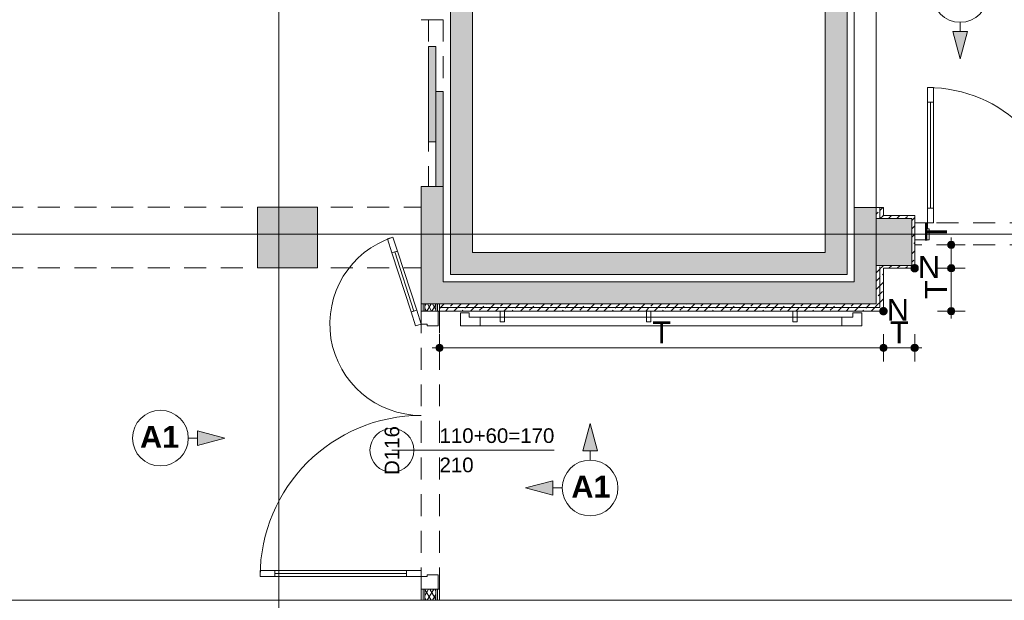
# Paper-space layout 'A-54 WYKOŃCZENIA ŚCIAN - PIĘTRO 9' of a CAD drawing. Header units: millimetres. Extents: x 0 to 420, y 0 to 297.
# Tile 7 of 12: x 175 to 243, y 102 to 142. Entities that reach past the tile are written whole.
import ezdxf
from ezdxf.xclip import XClip

# ---------------------------------------------------------------- set-up
doc = ezdxf.new("R2010")
doc.units = ezdxf.units.MM
doc.header["$MEASUREMENT"] = 0
doc.header["$XCLIPFRAME"] = 0
for name, pattern in [('DASHDOTX2', [1000, 500, -250, 0, -250]), ('Przer. długie kreski', [2.5, 1.5, -1]), ('PRZERYWANA_DU_A', [550, 350, -200])]:
    doc.linetypes.add(name, pattern=pattern)
for name, color, linetype in [('A__OKŁADZINY ŚCIAN', 7, 'Continuous'), ('A_podrys', 7, 'Continuous'), ('A_winda', 7, 'Continuous'), ('A_ściany', 7, 'Continuous'), ('A_ściany proj', 7, 'Continuous'), ('AR P NAROŻNIKI', 7, 'Continuous')]:
    doc.layers.add(name, color=color, linetype=linetype)
for name, color, linetype, lineweight in [('A__OKŁADZINY ŚCIAN_Nr_pióra__1', 7, 'Continuous', 20), ('A_winda_Nr_pióra__1', 7, 'Continuous', 20), ('A_ściany proj_Nr_pióra__1', 7, 'Continuous', 20), ('A_ściany proj_Nr_pióra__2', 8, 'Continuous', 13), ('A_ściany_Nr_pióra__1', 7, 'Continuous', 20), ('AR P NAROŻNIKI_Nr_pióra__1', 7, 'Continuous', 20), ('AR P NAROŻNIKI_Nr_pióra__2', 8, 'Continuous', 13), ('Drzwi Archicad_Nr_pióra__1', 7, 'Continuous', 20), ('Drzwi Archicad_Nr_pióra__3', 252, 'Continuous', 13), ('Znaczniki drzwi Archicada_Nr_pióra__3', 252, 'Continuous', 13)]:
    doc.layers.add(name, color=color, linetype=linetype, lineweight=lineweight)
for name, color, linetype, lineweight, true_color in [('A__OKŁADZINY ŚCIAN_Nr_pióra__7', 7, 'Continuous', 18, 0x171717), ('A_osie_Nr_pióra__16', 7, 'Continuous', 5, 0x0f0f0f), ('A_ściany proj_Nr_pióra__10', 7, 'Continuous', 13, 0x4b4b4b), ('A_ściany proj_Nr_pióra__21', 7, 'Continuous', 5, 0xb0b0b0), ('A_ściany_Nr_pióra__10', 7, 'Continuous', 13, 0x4b4b4b), ('AR ODBOJOPORĘCZ_Nr_pióra__10', 7, 'Continuous', 13, 0x4b4b4b), ('AR P NAROŻNIKI_Nr_pióra__7', 7, 'Continuous', 18, 0x171717), ('Okna Archicada_Nr_pióra__19', 7, 'Continuous', 5, 0x191919)]:
    doc.layers.add(name, color=color, linetype=linetype, lineweight=lineweight, true_color=true_color)
doc.styles.add('STYL_AUTOMATYCZNY_1', font='arial.ttf')
doc.styles.add('STYL_AUTOMATYCZNY_3', font='arial.ttf')
doc.styles.add('STYL_AUTOMATYCZNY_4', font='arial.ttf')
doc.styles.add('STYL_AUTOMATYCZNY_5', font='arial.ttf')
pattern_1 = [(45, (-1582.13095, -281.6928), (-0.57024626, 0.57024626), []), (45, (-1581.5607, -281.6928), (-0.57024626, 0.57024626), [0.40323, -0.20161])]
pattern_2 = [(0, (-1582.1309, -281.6928), (0, 1), [0, -1])]
pattern_3 = [(60, (-1582.13095, -281.6928), (-0.25980762, 0.15), []), (120, (-1582.13095, -281.6928), (0.25980762, 0.15), [])]

# ---------------------------------------------------------------- blocks, each defined once
blk = doc.blocks.new('Rysunek_1_1', base_point=(-1582.131, -281.693))
at = {"layer": 'A__OKŁADZINY ŚCIAN', "linetype": 'Continuous', "lineweight": 0, "true_color": 0x000000}
for points in [[(239.704, 139.366), (240.204, 141.232), (239.204, 141.232)], [(214.43, 114.456), (213.93, 112.59), (214.93, 112.59)], [(189.481, 113.461), (187.615, 113.961), (187.615, 112.961)], [(210.027, 110.053), (211.893, 109.553), (211.893, 110.553)]]:
    blk.add_hatch(color=18, dxfattribs=at).paths.add_polyline_path(points)
at = {"layer": 'A__OKŁADZINY ŚCIAN', "linetype": 'Continuous', "lineweight": 0, "true_color": 0x171717}
for points in [[(238.85, 126.662), (238.869, 126.566), (238.924, 126.485), (239.005, 126.431), (239.1, 126.412), (239.196, 126.431), (239.277, 126.485), (239.331, 126.566), (239.35, 126.662), (239.331, 126.758), (239.277, 126.839), (239.196, 126.893), (239.1, 126.912), (239.005, 126.893), (238.924, 126.839), (238.869, 126.758)], [(238.85, 125.062), (238.869, 124.966), (238.924, 124.885), (239.005, 124.831), (239.1, 124.812), (239.196, 124.831), (239.277, 124.885), (239.331, 124.966), (239.35, 125.062), (239.331, 125.158), (239.277, 125.239), (239.196, 125.293), (239.1, 125.312), (239.005, 125.293), (238.924, 125.239), (238.869, 125.158)], [(238.85, 122.132), (238.869, 122.036), (238.924, 121.955), (239.005, 121.901), (239.1, 121.882), (239.196, 121.901), (239.277, 121.955), (239.331, 122.036), (239.35, 122.132), (239.331, 122.228), (239.277, 122.309), (239.196, 122.363), (239.1, 122.382), (239.005, 122.363), (238.924, 122.309), (238.869, 122.228)], [(203.891, 119.632), (203.91, 119.536), (203.964, 119.455), (204.045, 119.401), (204.141, 119.382), (204.237, 119.401), (204.318, 119.455), (204.372, 119.536), (204.391, 119.632), (204.372, 119.728), (204.318, 119.809), (204.237, 119.863), (204.141, 119.882), (204.045, 119.863), (203.964, 119.809), (203.91, 119.728)], [(234.22, 119.632), (234.239, 119.536), (234.294, 119.455), (234.375, 119.401), (234.47, 119.382), (234.566, 119.401), (234.647, 119.455), (234.701, 119.536), (234.72, 119.632), (234.701, 119.728), (234.647, 119.809), (234.566, 119.863), (234.47, 119.882), (234.375, 119.863), (234.294, 119.809), (234.239, 119.728)], [(236.35, 119.632), (236.369, 119.536), (236.424, 119.455), (236.505, 119.401), (236.6, 119.382), (236.696, 119.401), (236.777, 119.455), (236.831, 119.536), (236.85, 119.632), (236.831, 119.728), (236.777, 119.809), (236.696, 119.863), (236.6, 119.882), (236.505, 119.863), (236.424, 119.809), (236.369, 119.728)]]:
    blk.add_hatch(color=250, dxfattribs=at).paths.add_polyline_path(points)
at = {"layer": 'A_winda', "linetype": 'Continuous', "lineweight": 0, "true_color": 0xfdfdfd}
h = blk.add_hatch(color=7, dxfattribs=at)
h.paths.add_polyline_path([(204.891, 144.132), (204.891, 124.632), (231.98, 124.632), (231.98, 144.132)])
h.paths.add_polyline_path([(230.48, 142.632), (230.48, 126.132), (206.391, 126.132), (206.391, 142.632)], flags=0)
for points in [[(203.391, 140.201), (203.391, 133.701), (203.891, 133.701), (203.891, 140.201)], [(203.891, 137.142), (203.891, 130.642), (204.391, 130.642), (204.391, 137.142)]]:
    blk.add_hatch(color=7, dxfattribs=at).paths.add_polyline_path(points)
at = {"layer": 'A_ściany', "linetype": 'Continuous', "lineweight": 0, "true_color": 0x000000}
for points in [[(202.891, 122.632), (204.391, 124.132), (204.391, 130.642), (202.891, 130.642)], [(195.811, 125.101), (195.811, 129.241), (191.711, 129.241), (191.711, 125.101)], [(232.47, 124.132), (233.97, 122.632), (233.97, 129.212), (233.77, 129.212), (232.47, 129.212)], [(233.97, 128.462), (233.97, 125.262), (236.4, 125.262), (236.4, 128.462)], [(232.47, 124.132), (204.391, 124.132), (202.891, 122.632), (233.97, 122.632)]]:
    blk.add_hatch(color=18, dxfattribs=at).paths.add_polyline_path(points)
at = {"layer": 'A_ściany proj', "linetype": 'Continuous', "lineweight": 0, "true_color": 0x4b4b4b}
h = blk.add_hatch(dxfattribs=at)
h.set_pattern_fill('FP_65_0001', color=251, style=0, pattern_type=2)
h.set_pattern_definition(pattern_1)
h.paths.add_polyline_path([(233.97, 129.212), (233.97, 128.462), (234.22, 128.562), (234.22, 129.212)])
h = blk.add_hatch(dxfattribs=at)
h.set_pattern_fill('FP_65_0001', color=251, style=0, pattern_type=2)
h.set_pattern_definition(pattern_1)
h.paths.add_polyline_path([(234.47, 128.662), (234.47, 129.212), (234.22, 129.212), (234.22, 128.662)])
h = blk.add_hatch(dxfattribs=at)
h.set_pattern_fill('FP_65_0001', color=251, style=0, pattern_type=2)
h.set_pattern_definition(pattern_1)
h.paths.add_polyline_path([(233.97, 128.462), (234.22, 128.462), (234.22, 128.562)])
h = blk.add_hatch(dxfattribs=at)
h.set_pattern_fill('FP_65_0001', color=251, style=0, pattern_type=2)
h.set_pattern_definition(pattern_1)
h.paths.add_polyline_path([(234.47, 128.662), (234.22, 128.562), (234.22, 128.462), (234.47, 128.462)])
h = blk.add_hatch(dxfattribs=at)
h.set_pattern_fill('FP_65_0001', color=251, style=0, pattern_type=2)
h.set_pattern_definition(pattern_1)
h.paths.add_polyline_path([(234.22, 128.562), (234.47, 128.662), (234.22, 128.662)])
h = blk.add_hatch(dxfattribs=at)
h.set_pattern_fill('FP_65_0001', color=251, style=0, pattern_type=2)
h.set_pattern_definition(pattern_1)
h.paths.add_polyline_path([(234.47, 128.462), (236.4, 128.462), (236.6, 128.662), (234.47, 128.662)])
h = blk.add_hatch(dxfattribs=at)
h.set_pattern_fill('FP_65_0001', color=251, style=0, pattern_type=2)
h.set_pattern_definition(pattern_1)
h.paths.add_polyline_path([(236.4, 128.462), (236.4, 125.262), (236.6, 125.062), (236.6, 128.662)])
h = blk.add_hatch(dxfattribs=at)
h.set_pattern_fill('FP_65_0001', color=251, style=0, pattern_type=2)
h.set_pattern_definition(pattern_1)
h.paths.add_polyline_path([(234.22, 125.262), (233.97, 125.262), (234.22, 125.162)])
h = blk.add_hatch(dxfattribs=at)
h.set_pattern_fill('FP_65_0001', color=251, style=0, pattern_type=2)
h.set_pattern_definition(pattern_1)
h.paths.add_polyline_path([(233.97, 125.262), (233.97, 122.632), (234.22, 122.382), (234.22, 125.162)])
h = blk.add_hatch(dxfattribs=at)
h.set_pattern_fill('FP_65_0001', color=251, style=0, pattern_type=2)
h.set_pattern_definition(pattern_1)
h.paths.add_polyline_path([(234.22, 125.262), (234.22, 125.162), (234.47, 125.062), (234.47, 125.262)])
h = blk.add_hatch(dxfattribs=at)
h.set_pattern_fill('FP_65_0001', color=251, style=0, pattern_type=2)
h.set_pattern_definition(pattern_1)
h.paths.add_polyline_path([(234.47, 125.062), (234.22, 125.162), (234.22, 125.062)])
h = blk.add_hatch(dxfattribs=at)
h.set_pattern_fill('FP_65_0001', color=251, style=0, pattern_type=2)
h.set_pattern_definition(pattern_1)
h.paths.add_polyline_path([(234.47, 125.062), (236.6, 125.062), (236.4, 125.262), (234.47, 125.262)])
h = blk.add_hatch(dxfattribs=at)
h.set_pattern_fill('FP_65_0001', color=251, style=0, pattern_type=2)
h.set_pattern_definition(pattern_1)
h.paths.add_polyline_path([(234.22, 125.062), (234.22, 122.382), (234.47, 122.132), (234.47, 125.062)])
at = {"layer": 'A_ściany proj', "linetype": 'Continuous', "lineweight": 13}
h = blk.add_hatch(dxfattribs=at)
h.set_pattern_fill('gypsum_0001', color=8, style=0, pattern_type=2)
h.set_pattern_definition(pattern_2)
h.paths.add_polyline_path([(202.891, 122.632), (202.891, 122.132), (203.016, 122.132), (203.016, 122.632)])
h = blk.add_hatch(dxfattribs=at)
h.set_pattern_fill('gypsum_0001', color=8, style=0, pattern_type=2)
h.set_pattern_definition(pattern_2)
h.paths.add_polyline_path([(203.141, 122.632), (203.016, 122.632), (203.016, 122.132), (203.141, 122.132)])
h = blk.add_hatch(dxfattribs=at)
h.set_pattern_fill('batt_insulation_0001', color=8, style=0, pattern_type=2)
h.set_pattern_definition(pattern_3)
h.paths.add_polyline_path([(203.141, 122.632), (203.141, 122.132), (203.891, 122.132), (203.891, 122.632)])
h = blk.add_hatch(dxfattribs=at)
h.set_pattern_fill('gypsum_0001', color=8, style=0, pattern_type=2)
h.set_pattern_definition(pattern_2)
h.paths.add_polyline_path([(203.891, 122.632), (203.891, 122.132), (204.016, 122.132), (204.016, 122.632)])
h = blk.add_hatch(dxfattribs=at)
h.set_pattern_fill('gypsum_0001', color=8, style=0, pattern_type=2)
h.set_pattern_definition(pattern_2)
h.paths.add_polyline_path([(204.016, 122.632), (204.016, 122.132), (204.141, 122.132), (204.141, 122.632)])
at = {"layer": 'A_ściany proj', "linetype": 'Continuous', "lineweight": 0, "true_color": 0x4b4b4b}
h = blk.add_hatch(dxfattribs=at)
h.set_pattern_fill('FP_65_0001', color=251, style=0, pattern_type=2)
h.set_pattern_definition(pattern_1)
h.paths.add_polyline_path([(233.97, 122.632), (204.141, 122.632), (204.141, 122.382), (234.22, 122.382)])
h = blk.add_hatch(dxfattribs=at)
h.set_pattern_fill('FP_65_0001', color=251, style=0, pattern_type=2)
h.set_pattern_definition(pattern_1)
h.paths.add_polyline_path([(204.141, 122.132), (234.47, 122.132), (234.22, 122.382), (204.141, 122.382)])
at = {"layer": 'A_ściany proj', "linetype": 'Continuous', "lineweight": 13}
h = blk.add_hatch(dxfattribs=at)
h.set_pattern_fill('gypsum_0001', color=8, style=0, pattern_type=2)
h.set_pattern_definition(pattern_2)
h.paths.add_polyline_path([(202.891, 102.381), (203.016, 102.381), (203.016, 103.132), (202.891, 103.132)])
h = blk.add_hatch(dxfattribs=at)
h.set_pattern_fill('gypsum_0001', color=8, style=0, pattern_type=2)
h.set_pattern_definition(pattern_2)
h.paths.add_polyline_path([(203.016, 103.132), (203.016, 102.381), (203.141, 102.381), (203.141, 103.132)])
h = blk.add_hatch(dxfattribs=at)
h.set_pattern_fill('batt_insulation_0001', color=8, style=0, pattern_type=2)
h.set_pattern_definition(pattern_3)
h.paths.add_polyline_path([(203.141, 102.381), (203.891, 102.381), (203.891, 103.132), (203.141, 103.132)])
h = blk.add_hatch(dxfattribs=at)
h.set_pattern_fill('gypsum_0001', color=8, style=0, pattern_type=2)
h.set_pattern_definition(pattern_2)
h.paths.add_polyline_path([(203.891, 102.381), (204.016, 102.381), (204.016, 103.132), (203.891, 103.132)])
h = blk.add_hatch(dxfattribs=at)
h.set_pattern_fill('gypsum_0001', color=8, style=0, pattern_type=2)
h.set_pattern_definition(pattern_2)
h.paths.add_polyline_path([(204.016, 102.381), (204.141, 102.381), (204.141, 103.132), (204.016, 103.132)])
at = {"layer": 'AR P NAROŻNIKI', "linetype": 'Continuous', "lineweight": 0, "true_color": 0x171717}
for points in [[(236.85, 125.062, 1), (236.35, 125.062, 1)], [(234.72, 122.132, 1), (234.22, 122.132, 1)]]:
    blk.add_hatch(color=250, dxfattribs=at).paths.add_polyline_path(points)
at = {"layer": 'A__OKŁADZINY ŚCIAN_Nr_pióra__1', "color": 7, "linetype": 'Continuous', "lineweight": 20}
for p, q in [((239.704, 141.866), (239.704, 141.232)), ((239.204, 141.232), (240.204, 141.232)), ((239.704, 139.366), (239.204, 141.232)), ((239.704, 139.366), (240.204, 141.232)), ((214.43, 114.456), (213.93, 112.59)), ((214.43, 114.456), (214.93, 112.59)), ((187.615, 112.961), (187.615, 113.961)), ((189.481, 113.461), (187.615, 113.961)), ((186.981, 113.461), (187.615, 113.461)), ((189.481, 113.461), (187.615, 112.961)), ((214.93, 112.59), (213.93, 112.59)), ((214.43, 111.956), (214.43, 112.59)), ((210.027, 110.053), (211.893, 110.553)), ((211.893, 110.553), (211.893, 109.553)), ((210.027, 110.053), (211.893, 109.553)), ((212.527, 110.053), (211.893, 110.053))]:
    blk.add_line(p, q, dxfattribs=at)
for centre in [(239.704, 143.769), (185.078, 113.461), (214.43, 110.053)]:
    blk.add_circle(centre, 1.903, dxfattribs=at)
at = {"layer": 'A__OKŁADZINY ŚCIAN_Nr_pióra__7', "color": 250, "linetype": 'Continuous', "lineweight": 18, "true_color": 0x171717}
for p, q in [((239.1, 126.912), (239.1, 127.162)), ((238.85, 126.662), (238.163, 126.662)), ((240.038, 126.662), (239.35, 126.662)), ((239.1, 125.312), (239.1, 126.412)), ((238.85, 125.062), (238.163, 125.062)), ((239.1, 122.382), (239.1, 124.812)), ((240.038, 125.062), (239.35, 125.062)), ((238.85, 122.132), (238.163, 122.132)), ((239.1, 121.632), (239.1, 121.882)), ((240.038, 122.132), (239.35, 122.132)), ((204.141, 119.882), (204.141, 120.57)), ((234.47, 119.882), (234.47, 120.57)), ((236.6, 119.882), (236.6, 120.57)), ((203.641, 119.632), (203.891, 119.632)), ((204.141, 118.695), (204.141, 119.382)), ((204.391, 119.632), (234.22, 119.632)), ((234.47, 118.695), (234.47, 119.382)), ((234.72, 119.632), (236.35, 119.632)), ((236.6, 118.695), (236.6, 119.382)), ((236.85, 119.632), (237.1, 119.632))]:
    blk.add_line(p, q, dxfattribs=at)
for centre in [(239.1, 126.662), (239.1, 125.062), (239.1, 122.132), (204.141, 119.632), (234.47, 119.632), (236.6, 119.632)]:
    blk.add_circle(centre, 0.25, dxfattribs=at)
at = {"layer": 'A_osie_Nr_pióra__16', "color": 250, "linetype": 'DASHDOTX2', "lineweight": 5, "true_color": 0x0f0f0f}
for p, q in [((193.166, 246.84), (193.166, 97.382)), ((287.06, 127.382), (62.861, 127.382))]:
    blk.add_line(p, q, dxfattribs=at)
at = {"layer": 'A_winda_Nr_pióra__1', "color": 7, "linetype": 'Przer. długie kreski', "lineweight": 20}
for p, q in [((203.391, 142.042), (203.391, 130.642)), ((204.391, 142.042), (204.391, 131.042))]:
    blk.add_line(p, q, dxfattribs=at)
at = {"layer": 'A_winda_Nr_pióra__1', "color": 7, "linetype": 'PRZERYWANA_DU_A', "lineweight": 20, "flags": 128}
for points in [[(204.891, 144.132), (231.98, 144.132), (231.98, 124.632), (204.891, 124.632)], [(230.48, 142.632), (230.48, 126.132), (206.391, 126.132), (206.391, 142.632)]]:
    blk.add_lwpolyline(points, close=True, dxfattribs=at)
at = {"layer": 'A_winda_Nr_pióra__1', "color": 7, "linetype": 'Continuous', "lineweight": 20, "flags": 128}
for points in [[(203.391, 140.201), (203.391, 133.701), (203.891, 133.701), (203.891, 140.201)], [(203.891, 137.142), (203.891, 130.642), (204.391, 130.642), (204.391, 137.142)]]:
    blk.add_lwpolyline(points, close=True, dxfattribs=at)
at = {"layer": 'A_ściany proj_Nr_pióra__1', "color": 7, "linetype": 'Continuous', "lineweight": 20, "flags": 128}
for points in [[(233.97, 129.212), (233.97, 128.462)], [(234.47, 128.662), (234.47, 129.212)], [(236.6, 128.662), (234.47, 128.662)], [(236.6, 125.062), (236.6, 128.662)], [(234.47, 128.462), (236.4, 128.462)], [(236.4, 128.462), (236.4, 125.262)], [(233.97, 125.262), (233.97, 122.632)], [(236.4, 125.262), (234.47, 125.262)], [(234.47, 125.062), (236.6, 125.062)], [(234.47, 122.132), (234.47, 125.062)], [(202.891, 122.632), (202.891, 122.132)], [(204.141, 122.132), (204.141, 122.632)], [(233.97, 122.632), (204.141, 122.632)], [(204.141, 122.132), (234.47, 122.132)], [(202.891, 103.132), (202.891, 102.381)], [(204.141, 102.381), (204.141, 103.132)]]:
    blk.add_lwpolyline(points, dxfattribs=at)
at = {"layer": 'A_ściany proj_Nr_pióra__10', "color": 251, "linetype": 'Continuous', "lineweight": 13, "true_color": 0x4b4b4b}
for p, q in [((234.22, 129.212), (234.22, 128.562)), ((234.22, 128.562), (234.22, 129.212)), ((234.22, 128.562), (234.22, 128.462)), ((234.22, 125.162), (234.22, 122.382)), ((234.22, 122.382), (234.22, 125.162)), ((234.22, 122.382), (204.141, 122.382)), ((204.141, 122.382), (234.22, 122.382))]:
    blk.add_line(p, q, dxfattribs=at)
at = {"layer": 'A_ściany proj_Nr_pióra__2', "color": 8, "linetype": 'Continuous', "lineweight": 13, "flags": 128}
for points in [[(233.97, 129.212), (234.22, 129.212)], [(234.22, 129.212), (234.47, 129.212)], [(233.97, 128.462), (234.22, 128.462)], [(234.22, 128.462), (234.47, 128.462)], [(233.97, 125.262), (234.22, 125.262)], [(234.22, 125.262), (234.47, 125.262)], [(204.141, 122.632), (204.141, 122.382)], [(204.141, 122.382), (204.141, 122.132)]]:
    blk.add_lwpolyline(points, dxfattribs=at)
at = {"layer": 'A_ściany proj_Nr_pióra__21', "color": 253, "linetype": 'Continuous', "lineweight": 5, "true_color": 0xb0b0b0}
for p, q in [((203.016, 122.632), (203.016, 122.132)), ((203.141, 122.632), (203.141, 122.132)), ((203.891, 122.132), (203.891, 122.632)), ((204.016, 122.132), (204.016, 122.632)), ((202.891, 122.132), (203.016, 122.132)), ((203.016, 122.132), (203.141, 122.132)), ((203.141, 122.132), (203.891, 122.132)), ((203.891, 122.132), (204.016, 122.132)), ((204.016, 122.132), (204.041, 122.132)), ((204.041, 122.132), (204.141, 122.132)), ((202.891, 103.132), (203.016, 103.132)), ((203.016, 103.132), (203.016, 102.381)), ((203.016, 103.132), (203.141, 103.132)), ((203.141, 103.132), (203.141, 102.381)), ((203.141, 103.132), (203.891, 103.132)), ((203.891, 102.381), (203.891, 103.132)), ((203.891, 103.132), (204.016, 103.132)), ((204.016, 102.381), (204.016, 103.132)), ((204.016, 103.132), (204.041, 103.132)), ((204.041, 103.132), (204.141, 103.132))]:
    blk.add_line(p, q, dxfattribs=at)
at = {"layer": 'A_ściany proj_Nr_pióra__21', "color": 253, "linetype": 'Continuous', "lineweight": 5, "true_color": 0xb0b0b0, "flags": 128}
for points in [[(203.016, 122.632), (202.891, 122.632)], [(203.141, 122.632), (203.016, 122.632)], [(203.891, 122.632), (203.141, 122.632)], [(204.016, 122.632), (203.891, 122.632)], [(204.141, 122.632), (204.016, 122.632)], [(203.016, 102.381), (202.891, 102.381)], [(203.141, 102.381), (203.016, 102.381)], [(203.891, 102.381), (203.141, 102.381)], [(204.016, 102.381), (203.891, 102.381)], [(204.141, 102.381), (204.016, 102.381)]]:
    blk.add_lwpolyline(points, dxfattribs=at)
at = {"layer": 'A_ściany_Nr_pióra__1', "color": 7, "linetype": 'Continuous', "lineweight": 20}
for p, q in [((204.391, 142.042), (202.891, 142.042)), ((204.391, 130.642), (202.891, 130.642)), ((233.77, 129.212), (232.47, 129.212)), ((233.77, 129.212), (233.97, 129.212)), ((236.6, 128.162), (236.6, 127.012)), ((236.6, 127.012), (236.6, 126.662))]:
    blk.add_line(p, q, dxfattribs=at)
at = {"layer": 'A_ściany_Nr_pióra__1', "color": 7, "linetype": 'Continuous', "lineweight": 20, "flags": 128}
for points in [[(202.891, 130.642), (202.891, 122.632)], [(204.391, 124.132), (204.391, 130.642)], [(195.811, 129.241), (191.711, 129.241)], [(191.711, 129.241), (191.711, 125.101)], [(195.811, 125.101), (195.811, 129.241)], [(232.47, 129.212), (232.47, 124.132)], [(233.97, 122.632), (233.97, 129.212)], [(233.97, 128.462), (233.97, 125.262)], [(236.4, 128.462), (233.97, 128.462)], [(236.4, 125.262), (236.4, 128.462)], [(191.711, 125.101), (195.811, 125.101)], [(233.97, 125.262), (236.4, 125.262)], [(232.47, 124.132), (204.391, 124.132)], [(202.891, 122.632), (233.97, 122.632)], [(287.06, 102.381), (161.711, 102.381)]]:
    blk.add_lwpolyline(points, dxfattribs=at)
at = {"layer": 'A_ściany_Nr_pióra__10', "color": 251, "linetype": 'Przer. długie kreski', "lineweight": 13, "true_color": 0x4b4b4b}
for p, q in [((161.711, 129.241), (202.891, 129.241)), ((161.711, 125.101), (202.891, 125.101))]:
    blk.add_line(p, q, dxfattribs=at)
at = {"layer": 'AR ODBOJOPORĘCZ_Nr_pióra__10', "color": 251, "linetype": 'Continuous', "lineweight": 13, "true_color": 0x4b4b4b}
for p, q in [((205.58, 122.029), (206.174, 122.029)), ((205.58, 122.029), (205.58, 121.132)), ((205.58, 122.029), (205.58, 121.132)), ((206.174, 122.029), (206.174, 121.726)), ((208.28, 122.132), (208.58, 122.132)), ((208.28, 121.402), (208.28, 122.132)), ((208.58, 121.402), (208.58, 122.132)), ((218.28, 122.132), (218.58, 122.132)), ((218.28, 121.402), (218.28, 122.132)), ((218.58, 121.402), (218.58, 122.132)), ((228.28, 122.132), (228.58, 122.132)), ((228.28, 121.402), (228.28, 122.132)), ((228.58, 121.402), (228.58, 122.132)), ((232.98, 122.029), (232.386, 122.029)), ((232.386, 122.029), (232.386, 121.726)), ((232.98, 122.029), (232.98, 121.132)), ((232.98, 122.029), (232.98, 121.132)), ((205.58, 121.132), (232.98, 121.132)), ((205.58, 121.132), (232.98, 121.132)), ((206.174, 121.726), (232.386, 121.726)), ((206.93, 121.726), (206.93, 121.132)), ((208.28, 121.402), (208.58, 121.402)), ((218.28, 121.402), (218.58, 121.402)), ((228.28, 121.402), (228.58, 121.402)), ((231.63, 121.726), (231.63, 121.132))]:
    blk.add_line(p, q, dxfattribs=at)
at = {"layer": 'AR P NAROŻNIKI_Nr_pióra__1', "color": 7, "linetype": 'Continuous', "lineweight": 20}
for centre in [(236.6, 125.062), (234.47, 122.132)]:
    blk.add_circle(centre, 0.25, dxfattribs=at)
at = {"layer": 'AR P NAROŻNIKI_Nr_pióra__2', "color": 8, "linetype": 'PRZERYWANA_DU_A', "lineweight": 13, "flags": 128}
for points in [[(236.85, 125.062, 1), (236.35, 125.062, 1)], [(234.72, 122.132, 1), (234.22, 122.132, 1)]]:
    blk.add_lwpolyline(points, format="xyb", close=True, dxfattribs=at)
at = {"layer": 'Drzwi Archicad_Nr_pióra__1', "color": 7, "linetype": 'Continuous', "lineweight": 20}
for p, q in [((204.391, 142.042), (202.891, 142.042)), ((204.391, 130.642), (202.891, 130.642))]:
    blk.add_line(p, q, dxfattribs=at)
at = {"layer": 'Drzwi Archicad_Nr_pióra__3', "color": 252, "linetype": 'Continuous', "lineweight": 13}
for p, q in [((237.48, 137.402), (237.48, 136.402)), ((237.88, 137.402), (237.48, 137.402)), ((237.88, 136.402), (237.88, 137.402)), ((237.48, 136.402), (237.88, 136.402)), ((237.68, 136.402), (237.68, 129.162)), ((237.88, 129.162), (237.48, 129.162)), ((237.48, 129.162), (237.48, 128.162)), ((237.88, 128.162), (237.88, 129.162)), ((236.6, 127.012), (236.6, 128.162)), ((236.6, 128.162), (237.48, 128.162)), ((236.6, 128.162), (236.6, 127.012)), ((236.6, 128.162), (236.6, 127.012)), ((237.48, 128.162), (237.48, 127.762)), ((237.48, 128.162), (237.88, 128.162)), ((200.582, 127.063), (200.963, 127.186)), ((200.963, 127.186), (201.272, 126.235)), ((237.48, 127.762), (237.6, 127.762)), ((237.6, 127.762), (237.6, 127.012)), ((200.891, 126.112), (200.582, 127.063)), ((237.6, 127.012), (236.6, 127.012)), ((236.6, 127.012), (236.6, 126.662)), ((201.272, 126.235), (200.891, 126.112)), ((201.082, 126.174), (202.392, 122.141)), ((202.202, 122.079), (202.582, 122.203)), ((202.511, 121.128), (202.202, 122.079)), ((202.582, 122.203), (202.891, 121.252)), ((202.891, 121.252), (202.891, 122.132)), ((202.891, 122.132), (204.041, 122.132)), ((202.891, 122.132), (203.016, 122.132)), ((202.891, 122.132), (203.016, 122.132)), ((203.016, 122.132), (203.141, 122.132)), ((203.016, 122.132), (203.141, 122.132)), ((203.141, 122.132), (203.891, 122.132)), ((203.141, 122.132), (203.891, 122.132)), ((203.891, 122.132), (204.016, 122.132)), ((203.891, 122.132), (204.016, 122.132)), ((204.016, 122.132), (204.041, 122.132)), ((204.016, 122.132), (204.041, 122.132)), ((204.041, 122.132), (204.041, 121.132)), ((204.041, 122.132), (204.141, 122.132)), ((202.891, 121.252), (202.511, 121.128)), ((203.291, 121.252), (202.891, 121.252)), ((203.291, 121.132), (203.291, 121.252)), ((204.041, 121.132), (203.291, 121.132)), ((192.891, 104.412), (191.891, 104.412)), ((191.891, 104.412), (191.891, 104.012)), ((192.891, 104.012), (192.891, 104.412)), ((202.891, 104.412), (201.891, 104.412)), ((201.891, 104.412), (201.891, 104.012)), ((202.891, 104.012), (202.891, 104.412)), ((191.891, 104.012), (192.891, 104.012)), ((192.891, 104.212), (201.891, 104.212)), ((201.891, 104.012), (202.891, 104.012)), ((202.891, 103.132), (202.891, 104.012)), ((202.891, 104.012), (203.291, 104.012)), ((203.291, 104.012), (203.291, 104.132)), ((203.291, 104.132), (204.041, 104.132)), ((204.041, 104.132), (204.041, 103.132)), ((204.041, 103.132), (202.891, 103.132)), ((202.891, 103.132), (203.016, 103.132)), ((202.891, 103.132), (203.016, 103.132)), ((203.016, 103.132), (203.141, 103.132)), ((203.016, 103.132), (203.141, 103.132)), ((203.141, 103.132), (203.891, 103.132)), ((203.141, 103.132), (203.891, 103.132)), ((203.891, 103.132), (204.016, 103.132)), ((203.891, 103.132), (204.016, 103.132)), ((204.016, 103.132), (204.041, 103.132)), ((204.016, 103.132), (204.041, 103.132)), ((204.041, 103.132), (204.141, 103.132))]:
    blk.add_line(p, q, dxfattribs=at)
at = {"layer": 'Drzwi Archicad_Nr_pióra__3', "color": 252, "linetype": 'Przer. długie kreski', "lineweight": 13}
for p, q in [((257.1, 128.162), (236.6, 128.162)), ((257.1, 126.662), (236.6, 126.662)), ((202.891, 122.132), (202.891, 103.132)), ((204.141, 122.132), (204.141, 103.132))]:
    blk.add_line(p, q, dxfattribs=at)
at = {"layer": 'Drzwi Archicad_Nr_pióra__3', "color": 252, "linetype": 'Continuous', "lineweight": 13, "flags": 128}
for points in [[(237.48, 136.402), (237.48, 129.162), (237.68, 129.162), (237.68, 136.402)], [(237.68, 136.402), (237.68, 129.162), (237.88, 129.162), (237.88, 136.402)], [(201.082, 126.174), (202.392, 122.141), (202.202, 122.079), (200.891, 126.112)], [(201.272, 126.235), (202.582, 122.203), (202.392, 122.141), (201.082, 126.174)], [(192.891, 104.212), (201.891, 104.212), (201.891, 104.412), (192.891, 104.412)], [(192.891, 104.012), (201.891, 104.012), (201.891, 104.212), (192.891, 104.212)]]:
    blk.add_lwpolyline(points, close=True, dxfattribs=at)
at = {"layer": 'Drzwi Archicad_Nr_pióra__3', "color": 252, "linetype": 'Continuous', "lineweight": 13}
for centre, radius, start, end in [((237.48, 128.162), 9.24, 0, 90), ((202.891, 121.252), 6.24, 108.00188, 270), ((202.891, 104.012), 11, 90, 180)]:
    blk.add_arc(centre, radius, start, end, dxfattribs=at)
at = {"layer": 'Okna Archicada_Nr_pióra__19', "color": 250, "linetype": 'Continuous', "lineweight": 5, "true_color": 0x191919}
for p, q in [((232.47, 144.112), (232.47, 129.212)), ((233.97, 144.112), (233.97, 129.212)), ((233.77, 129.212), (232.47, 129.212)), ((233.77, 129.212), (233.97, 129.212))]:
    blk.add_line(p, q, dxfattribs=at)
at = {"layer": 'Znaczniki drzwi Archicada_Nr_pióra__3', "color": 252, "linetype": 'Continuous', "lineweight": 13}
blk.add_line((200.891, 112.632), (211.983, 112.632), dxfattribs=at)
at = {"layer": 'Znaczniki drzwi Archicada_Nr_pióra__3', "color": 252, "linetype": 'Continuous', "lineweight": 13, "flags": 128}
blk.add_lwpolyline([(200.891, 114.132, 1), (200.891, 111.132, 1)], format="xyb", close=True, dxfattribs=at)
at = {"layer": 'A__OKŁADZINY ŚCIAN_Nr_pióra__1', "color": 7, "linetype": 'Continuous', "lineweight": 20, "char_height": 1.5, "style": 'STYL_AUTOMATYCZNY_3'}
for s, insert, attachment_point in [('\\A1;{\\pqr;\\fArial|b1|i0|c238|p0;\\W1.000000;A1}', (186.361, 113.547), 6), ('\\A1;{\\pql;\\fArial|b1|i0|c238|p0;\\W1.000000;A1}', (213.147, 110.139), 4)]:
    blk.add_mtext(s, dxfattribs=dict(at, insert=insert, attachment_point=attachment_point))
at = {"layer": 'A__OKŁADZINY ŚCIAN_Nr_pióra__7', "color": 250, "linetype": 'Continuous', "lineweight": 18, "true_color": 0x171717, "char_height": 1.5, "width": 1.25659, "attachment_point": 7, "rotation": 90, "style": 'STYL_AUTOMATYCZNY_5'}
for insert in [(238.8, 126.912), (238.8, 122.969)]:
    blk.add_mtext('\\A1;{\\pql;\\fArial|b0|i0|c238|p0;\\W1.000000;T}', dxfattribs=dict(at, insert=insert))
at = {"layer": 'A__OKŁADZINY ŚCIAN_Nr_pióra__7', "color": 250, "linetype": 'Continuous', "lineweight": 18, "true_color": 0x171717, "char_height": 1.5, "width": 1.25659, "attachment_point": 7, "style": 'STYL_AUTOMATYCZNY_5'}
for insert in [(218.677, 119.932), (234.907, 119.932)]:
    blk.add_mtext('\\A1;{\\pql;\\fArial|b0|i0|c238|p0;\\W1.000000;T}', dxfattribs=dict(at, insert=insert))
at = {"layer": 'AR P NAROŻNIKI_Nr_pióra__7', "color": 250, "linetype": 'Continuous', "lineweight": 18, "true_color": 0x171717, "char_height": 1.5, "attachment_point": 4, "style": 'STYL_AUTOMATYCZNY_1'}
for insert in [(236.826, 125.154), (234.696, 122.224)]:
    blk.add_mtext('\\A1;{\\pql;\\fArial|b0|i0|c238|p0;\\W1.000000;N}', dxfattribs=dict(at, insert=insert))
at = {"layer": 'Znaczniki drzwi Archicada_Nr_pióra__3', "color": 252, "linetype": 'Continuous', "lineweight": 13, "insert": (201.408, 110.944), "char_height": 1, "attachment_point": 7, "rotation": 90, "style": 'STYL_AUTOMATYCZNY_4'}
blk.add_mtext('\\A1;{\\pql;\\fArial CE|b0|i0|c238|p0;\\W1.000000;D116}', dxfattribs=at)
at = {"layer": 'Znaczniki drzwi Archicada_Nr_pióra__3', "color": 252, "linetype": 'Continuous', "lineweight": 13, "char_height": 1, "attachment_point": 7, "style": 'STYL_AUTOMATYCZNY_4'}
for s, insert in [('\\A1;{\\pql;\\fArial CE|b0|i0|c238|p0;\\W1.000000;110+60=170}', (204.141, 113.115)), ('\\A1;{\\pql;\\fArial CE|b0|i0|c238|p0;\\W1.000000;210}', (204.141, 111.115))]:
    blk.add_mtext(s, dxfattribs=dict(at, insert=insert))

psp = doc.layouts.new('A-54 WYKOŃCZENIA ŚCIAN - PIĘTRO 9')

# ---------------------------------------------------------------- block references
at = {"layer": 'A_podrys', "color": 37, "linetype": 'Continuous', "lineweight": 5, "true_color": 0x656532}
ref = psp.add_blockref('Rysunek_1_1', (-1582.131, -281.693), dxfattribs=at)
XClip(ref).set_block_clipping_path([(36.6104138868, 97.3820445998), (287.0603851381, 273.0911014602)])

doc.saveas('drawing.dxf')
